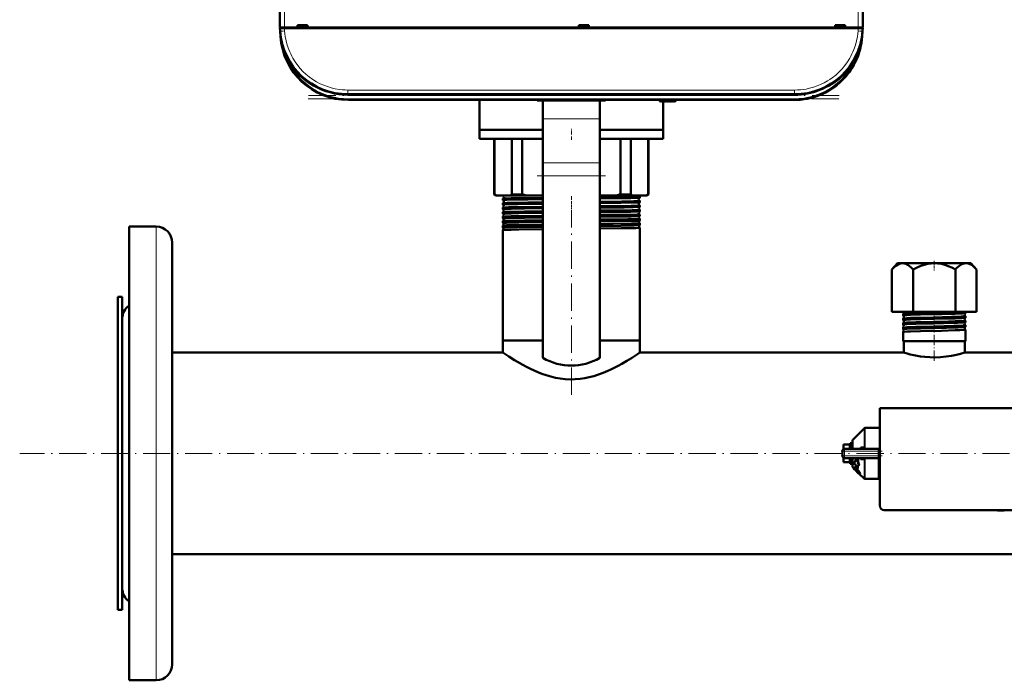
# Model space of a CAD drawing. Extents: x -1595 to 1972, y -1605 to 604.
# Tile 11 of 53: x -252 to 182, y -1605 to -1314. Entities that reach past the tile are written whole.
import ezdxf

# ---------------------------------------------------------------- set-up
doc = ezdxf.new("R2010")
doc.units = 0
doc.linetypes.add('DASHDOT', pattern=[18.5, 12, -3, 0.5, -3])

msp = doc.modelspace()

# ---------------------------------------------------------------- linework, layer by layer
at = {"color": 7, "lineweight": 50}
for p, q in [((-136.93, -1317.52), (-136.51, -1235.47)), ((120.07, -1317.52), (119.64, -1235.47)), ((-136.93, -1317.52), (-134.93, -1317.52)), ((-136.82, -1319.11), (-136.91, -1317.92)), ((-136.91, -1317.92), (-134.91, -1317.92)), ((-136.82, -1319.14), (-136.65, -1321.61)), ((-136.63, -1317.52), (-136.63, -1317.92)), ((-134.93, -1317.52), (-129.14, -1317.52)), ((118.04, -1317.92), (-134.91, -1317.92)), ((-129.14, -1317.52), (-129.14, -1316.52)), ((-129.14, -1316.52), (-124.73, -1316.52)), ((-129.14, -1317.52), (-129, -1317.52)), ((-129.08, -1317.52), (-124.78, -1317.52)), ((-129, -1317.52), (-128.93, -1316.52)), ((-124.93, -1316.52), (-124.87, -1317.52)), ((-124.87, -1317.52), (-124.73, -1317.52)), ((-124.73, -1316.52), (-124.73, -1317.52)), ((-124.73, -1317.52), (-5.14, -1317.52)), ((-5.14, -1317.52), (-5.14, -1316.52)), ((-5.14, -1316.52), (-0.73, -1316.52)), ((-5.14, -1317.52), (-5, -1317.52)), ((-5.08, -1317.52), (-0.78, -1317.52)), ((-5, -1317.52), (-4.93, -1316.52)), ((-0.93, -1316.52), (-0.87, -1317.52)), ((-0.87, -1317.52), (-0.73, -1317.52)), ((-0.73, -1316.52), (-0.73, -1317.52)), ((-0.73, -1317.52), (107.86, -1317.52)), ((107.86, -1317.52), (107.86, -1316.52)), ((107.86, -1316.52), (112.27, -1316.52)), ((107.86, -1317.52), (108, -1317.52)), ((107.92, -1317.52), (112.22, -1317.52)), ((108.07, -1316.52), (108, -1317.52)), ((112.07, -1316.52), (112.13, -1317.52)), ((112.13, -1317.52), (112.27, -1317.52)), ((112.27, -1316.52), (112.27, -1317.52)), ((112.27, -1317.52), (118.07, -1317.52)), ((120.04, -1317.92), (118.04, -1317.92)), ((119.77, -1317.92), (119.77, -1317.52)), ((119.95, -1319.11), (119.78, -1321.61)), ((120.04, -1317.92), (119.95, -1319.11)), ((119.62, -1321.93), (119.62, -1321.93)), ((119.62, -1321.94), (119.62, -1321.94)), ((119.67, -1321.61), (119.68, -1321.55)), ((119.73, -1321.61), (119.68, -1321.97)), ((119.73, -1321.6), (119.69, -1321.98)), ((-134.48, -1328.82), (-134.38, -1329.05)), ((111.9, -1339.86), (112.11, -1339.63)), ((111.9, -1339.86), (111.91, -1339.85)), ((111.93, -1339.83), (111.91, -1339.86)), ((111.91, -1339.85), (111.91, -1339.86)), ((111.91, -1339.86), (111.91, -1339.86)), ((111.94, -1339.82), (111.94, -1339.82)), ((112.21, -1339.52), (112.07, -1339.67)), ((112.22, -1339.51), (112.08, -1339.67)), ((112.08, -1339.66), (112.15, -1339.59)), ((112.58, -1339.09), (112.56, -1339.12)), ((112.87, -1338.75), (112.6, -1339.08)), ((112.91, -1338.71), (112.61, -1339.07)), ((90.03, -1347.02), (-106.9, -1347.02)), ((89.85, -1349.52), (-106.72, -1349.52)), ((-48.93, -1362.63), (-48.93, -1349.52)), ((-20.93, -1350.07), (-20.93, -1349.52)), ((4.07, -1350.07), (4.07, -1349.52)), ((30.57, -1349.52), (30.62, -1350.1)), ((30.79, -1350.17), (30.94, -1350.02)), ((30.94, -1350.02), (31.08, -1350.22)), ((31.23, -1350.23), (31.45, -1350.02)), ((31.45, -1350.02), (31.59, -1350.22)), ((31.74, -1350.23), (31.96, -1350.02)), ((31.96, -1350.02), (32.1, -1350.22)), ((32.25, -1350.23), (32.47, -1350.02)), ((32.47, -1350.02), (32.61, -1350.22)), ((32.98, -1350.02), (32.76, -1350.23)), ((33.12, -1350.22), (32.98, -1350.02)), ((33.49, -1350.02), (33.27, -1350.23)), ((33.63, -1350.22), (33.49, -1350.02)), ((34, -1350.02), (33.78, -1350.23)), ((34.14, -1350.22), (34, -1350.02)), ((34.51, -1350.02), (34.29, -1350.23)), ((34.65, -1350.22), (34.51, -1350.02)), ((35.02, -1350.02), (34.8, -1350.23)), ((35.16, -1350.22), (35.02, -1350.02)), ((35.53, -1350.02), (35.31, -1350.23)), ((35.67, -1350.22), (35.53, -1350.02)), ((36.04, -1350.02), (35.82, -1350.23)), ((36.18, -1350.22), (36.04, -1350.02)), ((36.55, -1350.02), (36.33, -1350.23)), ((36.69, -1350.22), (36.55, -1350.02)), ((37.06, -1350.02), (36.84, -1350.23)), ((37.19, -1350.21), (37.06, -1350.02)), ((37.52, -1350.02), (37.35, -1350.22)), ((37.57, -1349.52), (37.52, -1350.02)), ((-20.93, -1357.85), (-20.93, -1350.07)), ((4.07, -1357.85), (4.07, -1350.07)), ((32.07, -1362.63), (32.07, -1350.18)), ((-20.93, -1377.29), (-20.93, -1357.85)), ((4.07, -1377.29), (4.07, -1357.85)), ((-48.93, -1366.63), (-48.93, -1362.63)), ((-48.93, -1362.63), (-20.93, -1362.63)), ((-20.93, -1362.63), (-48.93, -1362.63)), ((4.07, -1362.63), (32.07, -1362.63)), ((32.07, -1362.63), (4.07, -1362.63)), ((32.07, -1362.63), (32.07, -1366.63)), ((-20.93, -1366.63), (-48.93, -1366.63)), ((-42.43, -1391.13), (-42.43, -1366.63)), ((-42.28, -1366.63), (-42.28, -1391.13)), ((-34.64, -1391.13), (-34.64, -1366.63)), ((-30.1, -1366.63), (-30.1, -1391.13)), ((32.07, -1366.63), (4.07, -1366.63)), ((13.23, -1391.13), (13.23, -1366.63)), ((17.77, -1366.63), (17.77, -1391.13)), ((25.41, -1391.13), (25.41, -1366.63)), ((25.57, -1366.63), (25.57, -1391.13)), ((-20.93, -1377.29), (-20.93, -1382.94)), ((4.07, -1377.29), (4.07, -1382.94)), ((-20.93, -1463.28), (-20.93, -1382.94)), ((4.07, -1463.28), (4.07, -1382.94)), ((-41.93, -1391.63), (-42.43, -1391.13)), ((-42.28, -1391.13), (-42.43, -1391.13)), ((-41.93, -1391.63), (-41.57, -1391.63)), ((-41.57, -1391.63), (-35.35, -1391.63)), ((-38.58, -1393.62), (-38.58, -1393.01)), ((-35.35, -1391.63), (-28.38, -1391.63)), ((-30.1, -1391.13), (-34.64, -1391.13)), ((-28.38, -1391.63), (-20.93, -1391.63)), ((4.07, -1391.63), (11.51, -1391.63)), ((11.51, -1391.63), (18.48, -1391.63)), ((17.77, -1391.13), (13.23, -1391.13)), ((18.48, -1391.63), (24.7, -1391.63)), ((21.72, -1392.62), (21.72, -1392.02)), ((24.7, -1391.63), (25.07, -1391.63)), ((25.57, -1391.13), (25.07, -1391.63)), ((25.57, -1391.13), (25.41, -1391.13)), ((-38.58, -1395.64), (-38.58, -1395)), ((-38.58, -1397.66), (-38.58, -1396.98)), ((21.72, -1394.63), (21.72, -1394.01)), ((21.72, -1396.65), (21.72, -1395.99)), ((-38.58, -1398.96), (-38.58, -1398.96)), ((-38.58, -1399.68), (-38.58, -1398.96)), ((-38.58, -1399.69), (-38.58, -1399.68)), ((-38.58, -1400.94), (-38.58, -1400.94)), ((-38.58, -1401.7), (-38.58, -1400.94)), ((-38.58, -1401.71), (-38.58, -1401.7)), ((21.71, -1398.67), (21.72, -1398.67)), ((21.72, -1399.95), (21.71, -1399.95)), ((21.71, -1400.7), (21.72, -1400.69)), ((21.72, -1401.93), (21.71, -1401.93)), ((21.72, -1398.67), (21.72, -1397.97)), ((21.72, -1400.69), (21.72, -1399.95)), ((21.72, -1402.72), (21.72, -1401.93)), ((-203.43, -1417.62), (-203.43, -1405.38)), ((-203.43, -1405.38), (-191.43, -1405.38)), ((-38.58, -1402.92), (-38.58, -1402.91)), ((-38.58, -1403.73), (-38.58, -1402.92)), ((-38.58, -1403.73), (-38.58, -1403.73)), ((-38.58, -1404.89), (-38.58, -1404.89)), ((-38.58, -1405.76), (-38.58, -1404.89)), ((-38.58, -1405.76), (-38.58, -1405.76)), ((21.71, -1402.72), (21.72, -1402.72)), ((21.72, -1403.91), (21.71, -1403.9)), ((21.71, -1404.75), (21.72, -1404.75)), ((21.72, -1405.88), (21.71, -1405.87)), ((21.72, -1404.75), (21.72, -1403.91)), ((21.72, -1455.63), (21.72, -1405.88)), ((-38.58, -1406.86), (-38.58, -1406.86)), ((-38.58, -1455.63), (-38.58, -1406.86)), ((-184.43, -1423.77), (-184.43, -1412.38)), ((-203.43, -1605.38), (-203.43, -1417.62)), ((-184.43, -1598.38), (-184.43, -1423.77)), ((135.44, -1421.43), (132.88, -1424.3)), ((165.72, -1421.43), (135.44, -1421.43)), ((167.69, -1421.43), (165.72, -1421.43)), ((167.69, -1421.43), (170.25, -1424.3)), ((132.88, -1442.93), (132.88, -1424.3)), ((142.22, -1442.93), (142.22, -1424.3)), ((160.91, -1442.93), (160.91, -1424.3)), ((170.25, -1442.93), (170.25, -1424.3)), ((-208.43, -1436.38), (-208.43, -1472.3)), ((-206.43, -1436.38), (-208.43, -1436.38)), ((-206.43, -1436.38), (-206.43, -1472.3)), ((132.88, -1442.93), (142.22, -1442.93)), ((137.81, -1444.52), (137.81, -1443.88)), ((142.22, -1442.93), (160.91, -1442.93)), ((160.91, -1442.93), (170.25, -1442.93)), ((165.32, -1443.51), (165.32, -1442.93)), ((165.32, -1445.53), (165.32, -1444.88)), ((-206.43, -1453.17), (-206.43, -1445.88)), ((137.81, -1446.54), (137.81, -1445.87)), ((137.81, -1448.56), (137.81, -1447.85)), ((137.81, -1450.58), (137.81, -1449.83)), ((165.32, -1447.55), (165.32, -1446.86)), ((165.32, -1449.57), (165.32, -1448.84)), ((-206.43, -1564.88), (-206.43, -1453.17)), ((137.81, -1455.93), (137.81, -1451.81)), ((165.32, -1455.93), (165.32, -1450.82)), ((-34.89, -1455.63), (-38.58, -1455.63)), ((-20.93, -1455.63), (-38.58, -1455.63)), ((-38.58, -1460.93), (-38.58, -1455.63)), ((-20.93, -1455.63), (-34.89, -1455.63)), ((21.72, -1455.63), (4.07, -1455.63)), ((21.72, -1455.63), (4.07, -1455.63)), ((21.72, -1460.93), (21.72, -1455.63)), ((139.49, -1455.93), (137.81, -1455.93)), ((138.12, -1460.93), (138.12, -1455.93)), ((165.32, -1455.93), (139.49, -1455.93)), ((165.02, -1460.93), (165.02, -1455.93)), ((-38.58, -1460.93), (-184.43, -1460.93)), ((138.12, -1460.93), (21.72, -1460.93)), ((281.42, -1460.93), (165.02, -1460.93)), ((-208.43, -1472.3), (-208.43, -1574.38)), ((-206.43, -1472.3), (-206.43, -1574.38)), ((127.57, -1485.38), (127.56, -1528.38)), ((211.57, -1485.38), (127.57, -1485.38)), ((115.77, -1499.17), (120.61, -1494.34)), ((121.1, -1494.13), (127.07, -1494.13)), ((127.07, -1494.31), (127.07, -1494.13)), ((127.57, -1494.31), (127.07, -1494.31)), ((111.57, -1501.49), (111.57, -1501.63)), ((114.07, -1501.49), (111.57, -1501.49)), ((111.57, -1503.07), (111.57, -1501.63)), ((114.57, -1500.88), (114.57, -1503.38)), ((115.39, -1500.88), (114.57, -1500.88)), ((115.39, -1500.88), (115.39, -1500.88)), ((115.57, -1500.88), (115.39, -1500.88)), ((115.57, -1501.03), (115.39, -1501.03)), ((115.57, -1501.45), (115.39, -1501.45)), ((115.57, -1501.85), (115.55, -1502.12)), ((115.57, -1501.93), (115.56, -1502.12)), ((115.57, -1503.38), (115.57, -1499.67)), ((111.07, -1506.38), (111.07, -1504.38)), ((111.21, -1503.86), (111.23, -1503.84)), ((111.57, -1503.07), (111.57, -1503.52)), ((112.07, -1503.38), (127.07, -1503.38)), ((115.57, -1502.12), (115.39, -1502.12)), ((115.57, -1503), (115.39, -1503)), ((115.51, -1503.38), (115.57, -1503.11)), ((115.57, -1502.53), (115.54, -1503)), ((115.55, -1502.77), (115.57, -1502.84)), ((115.56, -1501.97), (115.57, -1501.99)), ((115.57, -1503.31), (115.56, -1503.38)), ((119.2, -1502.81), (120.61, -1502.8)), ((119.4, -1503.38), (119.38, -1503.38)), ((127.07, -1503.38), (127.07, -1504.38)), ((127.07, -1503.38), (127.57, -1503.38)), ((127.07, -1504.38), (127.07, -1506.38)), ((111.21, -1506.91), (111.22, -1506.92)), ((111.57, -1507.32), (111.57, -1507.25)), ((111.57, -1507.69), (111.57, -1507.32)), ((111.57, -1509.13), (111.57, -1507.69)), ((111.57, -1509.13), (111.57, -1509.27)), ((114.07, -1509.27), (111.57, -1509.27)), ((112.07, -1507.38), (127.07, -1507.38)), ((114.57, -1507.38), (114.57, -1507.63)), ((114.57, -1507.63), (114.57, -1509.88)), ((115.49, -1509.88), (114.57, -1509.88)), ((115.57, -1508.27), (115.39, -1508.27)), ((115.57, -1509.04), (115.39, -1509.04)), ((115.57, -1509.58), (115.39, -1509.58)), ((115.57, -1509.85), (115.39, -1509.85)), ((115.53, -1507.63), (115.57, -1507.44)), ((115.57, -1507.99), (115.53, -1507.6)), ((115.57, -1507.86), (115.55, -1507.54)), ((115.57, -1508.66), (115.55, -1508.43)), ((115.57, -1508.56), (115.56, -1508.4)), ((115.57, -1511.1), (115.57, -1507.38)), ((116.97, -1510.21), (116.17, -1509.9)), ((117.88, -1507.62), (117.64, -1507.38)), ((117.7, -1510.49), (118.35, -1510.73)), ((118.53, -1510.54), (118.35, -1510.73)), ((120.61, -1507.97), (119.2, -1507.95)), ((119.41, -1507.38), (119.38, -1507.38)), ((120.61, -1507.97), (120.61, -1507.93)), ((127.07, -1506.38), (127.07, -1507.38)), ((127.07, -1516.63), (127.07, -1507.38)), ((116.16, -1511.98), (115.77, -1511.59)), ((116.3, -1511.55), (116.15, -1511.7)), ((116.57, -1512.41), (116.44, -1512.14)), ((116.46, -1512.43), (116.44, -1512.45)), ((116.46, -1512.43), (116.44, -1512.45)), ((117.69, -1512), (116.97, -1511.48)), ((117.35, -1513.28), (117.33, -1513.26)), ((117.47, -1513.11), (117.49, -1513.13)), ((117.85, -1511.83), (117.69, -1512)), ((118.25, -1514.08), (117.76, -1513.68)), ((117.9, -1513.53), (118.33, -1513.89)), ((120.61, -1516.43), (118.64, -1514.46)), ((118.83, -1514.3), (118.68, -1514.45)), ((127.07, -1513.9), (127.07, -1514.13)), ((127.54, -1513.9), (127.07, -1513.9)), ((121.1, -1516.63), (127.07, -1516.63)), ((127.56, -1516.45), (127.07, -1516.45)), ((129.56, -1530.38), (209.56, -1530.38)), ((179.49, -1530.38), (179.49, -1530.48)), ((181, -1530.48), (179.49, -1530.48)), ((181, -1530.38), (181, -1530.48)), ((181, -1530.48), (182.35, -1530.48)), ((182.35, -1530.38), (182.35, -1530.48)), ((487.57, -1549.83), (-184.43, -1549.83)), ((-206.43, -1574.38), (-208.43, -1574.38)), ((-203.43, -1605.38), (-191.43, -1605.38))]:
    msp.add_line(p, q, dxfattribs=at)
at = {"color": 7, "lineweight": 18}
for p, q in [((-134.51, -1235.47), (-134.93, -1317.52)), ((117.64, -1235.47), (118.07, -1317.52)), ((-134.94, -1317.92), (-134.94, -1317.52)), ((-134.91, -1317.92), (-134.83, -1319.11)), ((117.96, -1319.11), (118.04, -1317.92)), ((118.07, -1317.52), (118.07, -1317.92)), ((119.95, -1319.23), (119.95, -1319.11)), ((-136.65, -1321.61), (-136.6, -1321.61)), ((-136.55, -1321.97), (-136.6, -1321.61)), ((119.73, -1321.61), (119.78, -1321.61)), ((-133.39, -1332.13), (-133.08, -1331.95)), ((-133.08, -1331.95), (-132.96, -1331.88)), ((116.22, -1331.95), (116.09, -1331.88)), ((116.53, -1332.11), (116.22, -1331.95)), ((114.71, -1336.31), (114.71, -1336.59)), ((90.03, -1345.16), (-106.9, -1345.16)), ((-106.9, -1347.02), (-106.9, -1345.16)), ((90.03, -1345.16), (90.03, -1347.02)), ((-106.9, -1347.02), (-106.9, -1347.52)), ((90.03, -1347.52), (-106.9, -1347.52)), ((-106.72, -1349.02), (-106.72, -1349.52)), ((89.85, -1349.02), (-106.72, -1349.02)), ((32.64, -1350.25), (32.57, -1349.52)), ((89.85, -1349.02), (89.85, -1349.52)), ((90.03, -1347.52), (90.03, -1347.02)), ((-20.93, -1350.07), (4.07, -1350.07)), ((-20.93, -1357.85), (4.07, -1357.85)), ((-20.93, -1377.29), (4.07, -1377.29)), ((-20.93, -1382.94), (4.07, -1382.94)), ((-191.43, -1417.62), (-191.43, -1405.38)), ((-191.43, -1605.38), (-191.43, -1417.62)), ((120.61, -1502.8), (120.61, -1494.34)), ((121.1, -1494.13), (121.1, -1502.75)), ((114.07, -1501.63), (111.57, -1501.63)), ((114.07, -1501.49), (114.07, -1501.63)), ((114.07, -1503.07), (114.07, -1501.63)), ((115.77, -1499.17), (115.77, -1503.38)), ((112.07, -1504.38), (111.07, -1504.38)), ((111.57, -1503.07), (114.07, -1503.07)), ((112.07, -1504.38), (112.07, -1503.38)), ((112.07, -1504.38), (112.07, -1506.38)), ((127.07, -1504.38), (112.07, -1504.38)), ((114.07, -1503.07), (114.07, -1503.38)), ((112.07, -1506.38), (111.07, -1506.38)), ((114.07, -1507.69), (111.57, -1507.69)), ((111.57, -1509.13), (114.07, -1509.13)), ((112.07, -1506.38), (127.07, -1506.38)), ((112.07, -1507.38), (112.07, -1506.38)), ((114.07, -1507.38), (114.07, -1507.69)), ((114.07, -1509.13), (114.07, -1507.69)), ((114.07, -1509.13), (114.07, -1509.27)), ((115.77, -1511.59), (115.77, -1507.38)), ((120.61, -1516.43), (120.61, -1507.97)), ((121.1, -1508.01), (121.1, -1516.63)), ((116.53, -1511.53), (116.38, -1511.68)), ((116.53, -1512.05), (116.44, -1512.14)), ((116.72, -1512.26), (116.57, -1512.41)), ((117.03, -1512.65), (116.88, -1512.79)), ((117.29, -1512.02), (117.14, -1512.18)), ((117.47, -1513.11), (117.33, -1513.26)), ((117.9, -1513.53), (117.76, -1513.68)), ((118.07, -1512.84), (117.92, -1512.99)), ((118.36, -1513.97), (118.25, -1514.08)), ((118.62, -1513.63), (118.47, -1513.78)), ((118.85, -1514.17), (118.7, -1514.32))]:
    msp.add_line(p, q, dxfattribs=at)
at = {"color": 7, "linetype": 'DASHDOT', "lineweight": 18, "ltscale": 0.012015}
for p, q in [((-134.94, -1317.48), (-134.94, -1317.96)), ((118.07, -1317.48), (118.07, -1317.96))]:
    msp.add_line(p, q, dxfattribs=at)
at = {"color": 7, "linetype": 'DASHDOT', "lineweight": 18}
for p, q in [((109.72, -1347.52), (-126.59, -1347.52)), ((109.51, -1349.02), (-126.38, -1349.02)), ((-23.43, -1350.07), (6.57, -1350.07)), ((-23.43, -1382.94), (6.57, -1382.94)), ((-8.43, -1479.46), (-8.43, -1399.18)), ((554.77, -1505.38), (-251.63, -1505.38))]:
    msp.add_line(p, q, dxfattribs=at)
at = {"color": 7, "linetype": 'DASHDOT', "lineweight": 18, "ltscale": 0.028003}
msp.add_line((32.65, -1350.37), (32.55, -1349.25), dxfattribs=at)
at = {"color": 7, "linetype": 'DASHDOT', "lineweight": 18, "ltscale": 0.120001}
msp.add_line((-8.43, -1367.03), (-8.43, -1362.23), dxfattribs=at)
at = {"color": 7, "linetype": 'DASHDOT', "lineweight": 18, "ltscale": 0.043604}
msp.add_line((-8.43, -1393.61), (-8.43, -1391.86), dxfattribs=at)
at = {"color": 7, "linetype": 'DASHDOT', "lineweight": 18, "ltscale": 0.044443}
msp.add_line((-8.43, -1395.63), (-8.43, -1393.85), dxfattribs=at)
at = {"color": 7, "linetype": 'DASHDOT', "lineweight": 18, "ltscale": 0.045422}
msp.add_line((-8.43, -1397.65), (-8.43, -1395.83), dxfattribs=at)
at = {"color": 7, "linetype": 'DASHDOT', "lineweight": 18, "ltscale": 0.046545}
msp.add_line((-8.43, -1399.67), (-8.43, -1397.81), dxfattribs=at)
at = {"color": 7, "linetype": 'DASHDOT', "lineweight": 18, "ltscale": 0.047827}
msp.add_line((-8.43, -1401.7), (-8.43, -1399.79), dxfattribs=at)
at = {"color": 7, "linetype": 'DASHDOT', "lineweight": 18, "ltscale": 0.04928}
msp.add_line((-8.43, -1403.73), (-8.43, -1401.76), dxfattribs=at)
at = {"color": 7, "linetype": 'DASHDOT', "lineweight": 18, "ltscale": 0.050922}
msp.add_line((-8.43, -1405.77), (-8.43, -1403.73), dxfattribs=at)
at = {"color": 7, "linetype": 'DASHDOT', "lineweight": 18, "ltscale": 0.103619}
msp.add_line((151.57, -1420.5), (151.57, -1424.64), dxfattribs=at)
at = {"color": 7, "linetype": 'DASHDOT', "lineweight": 18, "ltscale": 0.042801}
msp.add_line((151.57, -1444.5), (151.57, -1442.79), dxfattribs=at)
at = {"color": 7, "linetype": 'DASHDOT', "lineweight": 18, "ltscale": 0.045453}
msp.add_line((151.57, -1446.53), (151.57, -1444.71), dxfattribs=at)
at = {"color": 7, "linetype": 'DASHDOT', "lineweight": 18, "ltscale": 0.046515}
msp.add_line((151.57, -1448.55), (151.57, -1446.69), dxfattribs=at)
at = {"color": 7, "linetype": 'DASHDOT', "lineweight": 18, "ltscale": 0.047739}
msp.add_line((151.57, -1450.58), (151.57, -1448.67), dxfattribs=at)
at = {"color": 7, "linetype": 'DASHDOT', "lineweight": 18, "ltscale": 0.373285}
msp.add_line((151.57, -1464.49), (151.57, -1449.56), dxfattribs=at)
at = {"color": 7, "linetype": 'DASHDOT', "lineweight": 18, "ltscale": 0.45}
msp.add_line((110.57, -1504.38), (128.57, -1504.38), dxfattribs=at)
at = {"color": 7, "linetype": 'DASHDOT', "lineweight": 18, "ltscale": 0.060016}
msp.add_line((112.07, -1504.18), (112.07, -1506.58), dxfattribs=at)
at = {"color": 7, "linetype": 'DASHDOT', "lineweight": 18, "ltscale": 0.450015}
msp.add_line((128.57, -1506.38), (110.56, -1506.38), dxfattribs=at)
at = {"color": 7, "lineweight": 18}
for points in [[(-134.83, -1319.11), (-134.72, -1320.34), (-134.54, -1321.61), (-134.18, -1323.44), (-133.68, -1325.31), (-133.01, -1327.27), (-132.6, -1328.26), (-132.16, -1329.24), (-131.67, -1330.2), (-131.15, -1331.16), (-130.14, -1332.76), (-129.02, -1334.32), (-127.92, -1335.64), (-126.74, -1336.91), (-125.49, -1338.09), (-124, -1339.32), (-122.45, -1340.44), (-120.81, -1341.46), (-119.13, -1342.34), (-117.55, -1343.05), (-115.96, -1343.65), (-114.37, -1344.14), (-112.49, -1344.59), (-110.65, -1344.91), (-109.38, -1345.05), (-108.14, -1345.13), (-106.9, -1345.16)], [(90.03, -1345.16), (91.26, -1345.13), (92.53, -1345.05), (93.77, -1344.91), (95.03, -1344.71), (96.64, -1344.37), (98.28, -1343.92), (99.92, -1343.35), (101.46, -1342.72), (102.98, -1341.98), (104.49, -1341.14), (105.57, -1340.45), (106.63, -1339.7), (108.13, -1338.52), (109.55, -1337.23), (110.9, -1335.81), (112.15, -1334.32), (113.28, -1332.76), (114.28, -1331.15), (114.8, -1330.2), (115.29, -1329.23), (115.73, -1328.25), (116.14, -1327.27), (116.82, -1325.31), (117.32, -1323.43), (117.67, -1321.59), (117.85, -1320.34), (117.96, -1319.11)], [(119.68, -1321.97), (119.41, -1323.74), (119.03, -1325.48), (118.55, -1327.2), (117.85, -1329.21), (117.23, -1330.68), (116.53, -1332.11)], [(118.24, -1503.38), (118.49, -1503.11), (118.8, -1502.91), (119, -1502.84), (119.2, -1502.81)], [(120.87, -1503.38), (121.01, -1503.15), (121.09, -1502.88), (121.1, -1502.75)], [(119.2, -1507.95), (118.94, -1507.91), (118.69, -1507.8), (118.45, -1507.62), (118.24, -1507.38)], [(120.61, -1507.93), (120.58, -1507.82), (120.48, -1507.68)]]:
    msp.add_lwpolyline(points, dxfattribs=at)
at = {"color": 7, "lineweight": 50}
for points in [[(-38.57, -1393), (-38.49, -1392.99), (-38.05, -1392.95), (-37.3, -1392.92), (-34.89, -1392.85)], [(-34.89, -1392.85), (-31.95, -1392.8), (-20.93, -1392.65)], [(-34.89, -1393.46), (-27.6, -1393.34), (-20.93, -1393.26)], [(4.07, -1392.38), (10.01, -1392.31), (18.07, -1392.18), (20.57, -1392.11), (21.59, -1392.05), (21.7, -1392.03), (21.71, -1392.02), (21.71, -1392.02), (21.72, -1392.02), (21.72, -1392.02)], [(4.07, -1392.98), (12.44, -1392.88), (17.87, -1392.78), (21, -1392.69), (21.64, -1392.64), (21.7, -1392.63)], [(-38.58, -1393.62), (-38.58, -1393.62), (-38.58, -1393.62), (-38.58, -1393.62), (-38.56, -1393.61), (-38.39, -1393.59), (-36.9, -1393.52), (-34.89, -1393.46)], [(-38.58, -1394.99), (-38.53, -1394.98), (-38.3, -1394.96), (-36.69, -1394.89), (-34.89, -1394.84)], [(-38.58, -1395.64), (-38.58, -1395.64), (-38.58, -1395.64), (-38.58, -1395.63), (-38.57, -1395.63), (-38.54, -1395.62), (-38.18, -1395.59), (-36.58, -1395.52), (-34.89, -1395.48)], [(-38.58, -1396.98), (-38.57, -1396.97), (-38.52, -1396.96), (-38.19, -1396.93), (-36.18, -1396.86), (-34.89, -1396.82)], [(-38.58, -1397.66), (-38.58, -1397.66), (-38.58, -1397.66), (-38.58, -1397.65), (-38.57, -1397.65), (-38.54, -1397.64), (-38.15, -1397.6), (-37.4, -1397.57), (-34.89, -1397.5)], [(-34.89, -1394.84), (-27.59, -1394.72), (-20.93, -1394.64)], [(-34.89, -1395.48), (-31.95, -1395.42), (-20.93, -1395.27)], [(-34.89, -1396.82), (-31.95, -1396.77), (-20.93, -1396.62)], [(-34.89, -1397.5), (-29.04, -1397.4), (-20.93, -1397.29)], [(4.07, -1394.37), (13.83, -1394.24), (19.07, -1394.14), (20.73, -1394.09), (21.6, -1394.03), (21.7, -1394.02), (21.71, -1394.01), (21.71, -1394.01), (21.72, -1394.01), (21.72, -1394.01)], [(4.07, -1395), (13.42, -1394.88), (19.93, -1394.74), (21.28, -1394.69), (21.64, -1394.66), (21.69, -1394.64), (21.71, -1394.64)], [(4.07, -1396.35), (10.04, -1396.28), (17.98, -1396.15), (21.12, -1396.05), (21.64, -1396.01), (21.71, -1396), (21.71, -1396), (21.71, -1395.99), (21.72, -1395.99)], [(4.07, -1397.02), (14.86, -1396.87), (18.78, -1396.79), (21.31, -1396.7), (21.65, -1396.67), (21.7, -1396.66), (21.71, -1396.66)], [(-38.58, -1398.96), (-38.56, -1398.95), (-38.5, -1398.94), (-38.09, -1398.91), (-37.33, -1398.87), (-34.89, -1398.81)], [(-38.58, -1399.68), (-38.58, -1399.68), (-38.58, -1399.68), (-38.58, -1399.67), (-38.57, -1399.67), (-38.54, -1399.66), (-38.15, -1399.63), (-37.4, -1399.59), (-34.89, -1399.52)], [(-38.58, -1400.94), (-38.57, -1400.93), (-38.51, -1400.92), (-38.1, -1400.89), (-37.34, -1400.85), (-34.89, -1400.79)], [(-38.58, -1401.7), (-38.58, -1401.7), (-38.58, -1401.7), (-38.58, -1401.7), (-38.57, -1401.69), (-38.54, -1401.69), (-38.15, -1401.65), (-37.4, -1401.61), (-34.89, -1401.54)], [(-34.89, -1398.81), (-29.04, -1398.71), (-20.93, -1398.6)], [(-34.89, -1399.52), (-31.51, -1399.45), (-20.93, -1399.31)], [(-34.89, -1400.79), (-31.95, -1400.73), (-20.93, -1400.58)], [(-34.89, -1401.54), (-29.12, -1401.44), (-20.93, -1401.34)], [(4.07, -1398.33), (14.52, -1398.2), (18.42, -1398.12), (21.03, -1398.04), (21.64, -1398), (21.71, -1397.98), (21.71, -1397.98), (21.71, -1397.98), (21.72, -1397.97)], [(4.07, -1399.04), (9.92, -1398.96), (17.86, -1398.83), (20.41, -1398.76), (21.2, -1398.73), (21.63, -1398.69), (21.7, -1398.68), (21.71, -1398.67)], [(4.07, -1400.31), (9.99, -1400.24), (17.4, -1400.12), (20.56, -1400.04), (21.58, -1399.98), (21.7, -1399.96), (21.71, -1399.96), (21.71, -1399.96), (21.72, -1399.95), (21.72, -1399.95)], [(4.07, -1401.06), (12.5, -1400.95), (17.93, -1400.85), (21.02, -1400.76), (21.65, -1400.71), (21.7, -1400.7), (21.71, -1400.7)], [(4.07, -1402.29), (16.41, -1402.12), (18.83, -1402.07), (20.8, -1402.01), (21.38, -1401.98), (21.68, -1401.95), (21.7, -1401.94), (21.71, -1401.94), (21.71, -1401.93), (21.71, -1401.93), (21.72, -1401.93)], [(-38.58, -1402.91), (-38.57, -1402.91), (-38.51, -1402.9), (-38.1, -1402.86), (-37.35, -1402.83), (-34.89, -1402.76)], [(-38.58, -1403.73), (-38.58, -1403.73), (-38.58, -1403.73), (-38.58, -1403.72), (-38.57, -1403.72), (-38.41, -1403.7), (-37.07, -1403.63), (-34.89, -1403.57)], [(-38.58, -1404.89), (-38.58, -1404.88), (-38.55, -1404.88), (-38.38, -1404.86), (-37.06, -1404.79), (-34.89, -1404.74)], [(-38.58, -1405.76), (-38.58, -1405.76), (-38.58, -1405.76), (-38.58, -1405.75), (-38.51, -1405.74), (-37.89, -1405.69), (-34.89, -1405.6)], [(-34.89, -1402.76), (-29.11, -1402.66), (-20.93, -1402.56)], [(-34.89, -1403.57), (-31.51, -1403.51), (-20.93, -1403.36)], [(-34.89, -1404.74), (-31.51, -1404.67), (-20.93, -1404.53)], [(-34.89, -1405.6), (-31.96, -1405.54), (-20.93, -1405.39)], [(4.07, -1403.09), (9.95, -1403.01), (18.3, -1402.87), (20.78, -1402.8), (21.58, -1402.75), (21.69, -1402.73), (21.71, -1402.72), (21.71, -1402.72)], [(4.07, -1404.27), (10.03, -1404.19), (18.07, -1404.06), (20.57, -1403.99), (21.59, -1403.94), (21.7, -1403.92), (21.71, -1403.91), (21.71, -1403.91), (21.72, -1403.91), (21.72, -1403.91)], [(4.07, -1405.11), (13.41, -1404.99), (19.25, -1404.88), (21.4, -1404.79), (21.67, -1404.76), (21.7, -1404.75), (21.71, -1404.75)], [(4.07, -1406.24), (13.54, -1406.11), (19.98, -1405.98), (21.32, -1405.93), (21.67, -1405.89), (21.7, -1405.89), (21.71, -1405.88), (21.71, -1405.88), (21.71, -1405.88), (21.72, -1405.88)], [(-38.58, -1406.86), (-38.58, -1406.86), (-38.57, -1406.85), (-38.49, -1406.84), (-37.88, -1406.79), (-34.89, -1406.71)], [(-34.89, -1406.71), (-31.51, -1406.64), (-20.93, -1406.5)], [(132.88, -1424.3), (133.76, -1423.38), (134.59, -1422.67), (135.36, -1422.14), (136.1, -1421.78), (136.86, -1421.56), (137.61, -1421.49), (138.36, -1421.58), (139.12, -1421.83), (139.91, -1422.24), (140.63, -1422.76), (141.4, -1423.44), (142.22, -1424.3)], [(142.22, -1424.3), (143.99, -1423.38), (145.63, -1422.67), (147.18, -1422.14), (148.67, -1421.78), (150.19, -1421.56), (151.68, -1421.49), (153.18, -1421.58), (154.7, -1421.83), (156.27, -1422.24), (157.73, -1422.76), (159.26, -1423.44), (160.91, -1424.3)], [(165.77, -1421.49), (165.23, -1421.51), (164.69, -1421.6), (164.14, -1421.77), (163.72, -1421.96), (163.29, -1422.2), (162.4, -1422.84), (161.44, -1423.72), (160.91, -1424.3)], [(165.77, -1421.49), (166.49, -1421.6), (167.22, -1421.86), (167.98, -1422.27), (168.77, -1422.85), (169.61, -1423.62), (170.25, -1424.3)], [(137.81, -1444.52), (137.81, -1444.52), (137.81, -1444.51), (137.81, -1444.51), (137.83, -1444.5), (138, -1444.46), (138.35, -1444.43), (139.49, -1444.36)], [(137.83, -1443.87), (137.88, -1443.85), (138.1, -1443.82), (139.49, -1443.73)], [(139.49, -1443.73), (141.14, -1443.66), (145.46, -1443.53), (156.94, -1443.26), (160.55, -1443.16), (163.58, -1443.05), (164.88, -1442.97), (165.21, -1442.93)], [(139.49, -1444.36), (141.14, -1444.29), (145.46, -1444.16), (154.85, -1443.94), (160.76, -1443.78), (164.09, -1443.65), (165.02, -1443.58), (165.25, -1443.54), (165.31, -1443.53)], [(139.49, -1445.71), (141.15, -1445.64), (145.48, -1445.52), (151.25, -1445.38), (159.23, -1445.19), (163.39, -1445.05), (164.71, -1444.97), (165.26, -1444.91), (165.3, -1444.89), (165.32, -1444.89), (165.32, -1444.88), (165.32, -1444.88), (165.32, -1444.88)], [(137.81, -1446.54), (137.81, -1446.53), (137.81, -1446.53), (137.81, -1446.53), (137.83, -1446.52), (138.04, -1446.48), (139.06, -1446.4), (139.49, -1446.38)], [(137.81, -1448.56), (137.81, -1448.56), (137.81, -1448.55), (137.81, -1448.55), (137.83, -1448.54), (138, -1448.5), (138.35, -1448.47), (139.49, -1448.4)], [(137.82, -1445.85), (137.87, -1445.84), (138.08, -1445.8), (139.49, -1445.71)], [(137.82, -1447.84), (137.88, -1447.82), (138.16, -1447.78), (139.49, -1447.69)], [(137.82, -1449.82), (137.86, -1449.8), (138.06, -1449.77), (139.49, -1449.67)], [(139.49, -1446.38), (141.14, -1446.31), (145.46, -1446.18), (157.14, -1445.9), (160.78, -1445.8), (163.7, -1445.69), (165.04, -1445.59), (165.26, -1445.56), (165.31, -1445.54)], [(139.49, -1447.69), (143.44, -1447.55), (151.2, -1447.36), (154.82, -1447.28), (160.8, -1447.12), (163.67, -1447.02), (165.04, -1446.92), (165.28, -1446.88), (165.32, -1446.87), (165.32, -1446.86), (165.32, -1446.86)], [(139.49, -1448.4), (143.5, -1448.25), (151.32, -1448.06), (160.09, -1447.84), (161.76, -1447.78), (164.32, -1447.67), (165.05, -1447.61), (165.27, -1447.58), (165.31, -1447.56)], [(139.49, -1449.67), (143.49, -1449.53), (151.39, -1449.34), (160.15, -1449.12), (161.82, -1449.07), (164.35, -1448.96), (165.06, -1448.9), (165.3, -1448.86), (165.32, -1448.85), (165.32, -1448.85), (165.32, -1448.84), (165.32, -1448.84)], [(139.49, -1450.42), (141.15, -1450.35), (145.48, -1450.22), (156.93, -1449.95), (161.92, -1449.8), (164.22, -1449.7), (165.15, -1449.62), (165.28, -1449.59), (165.32, -1449.58)], [(137.81, -1450.58), (137.81, -1450.58), (137.81, -1450.57), (137.81, -1450.57), (137.83, -1450.56), (138, -1450.53), (138.35, -1450.49), (139.49, -1450.42)], [(137.81, -1451.8), (137.82, -1451.79), (137.86, -1451.78), (138.4, -1451.71), (139.49, -1451.65)], [(139.49, -1451.65), (141.15, -1451.58), (145.48, -1451.46), (154.7, -1451.24), (160.75, -1451.08), (162.82, -1451.01), (164.67, -1450.92), (165.25, -1450.85), (165.3, -1450.84), (165.32, -1450.83), (165.32, -1450.82), (165.32, -1450.82), (165.32, -1450.82)], [(21.72, -1460.93), (20.73, -1461.59), (18.07, -1463.32), (16.09, -1464.54), (13.83, -1465.85), (12.18, -1466.76), (10.43, -1467.66), (9.05, -1468.33), (7.62, -1468.99), (5.63, -1469.82), (3.57, -1470.58), (1.43, -1471.26), (-0.53, -1471.78), (-2.54, -1472.19), (-4.59, -1472.49), (-6.78, -1472.68), (-9, -1472.71), (-11.2, -1472.6), (-13.35, -1472.35), (-15.46, -1471.97), (-17.53, -1471.48), (-19.54, -1470.88), (-21.41, -1470.24), (-23.22, -1469.53), (-24.85, -1468.83), (-26.41, -1468.1), (-28.14, -1467.24), (-29.78, -1466.36), (-32.11, -1465.04), (-33.53, -1464.19), (-35.95, -1462.67), (-38.58, -1460.93)], [(165.02, -1460.93), (163.19, -1461.45), (162.02, -1461.74), (160.65, -1462.05), (159.12, -1462.35), (156.8, -1462.69), (154.33, -1462.93), (151.78, -1463.01), (149.61, -1462.97), (147.48, -1462.82), (145.44, -1462.57), (143.99, -1462.34), (142.63, -1462.08), (141.02, -1461.72), (140.09, -1461.49), (138.12, -1460.93)], [(119.2, -1502.81), (119.16, -1502.99), (119.08, -1503.15), (118.98, -1503.27), (118.84, -1503.36), (118.72, -1503.38)], [(120.61, -1502.8), (120.61, -1502.85), (120.58, -1502.96), (120.5, -1503.07), (120.39, -1503.15), (120.12, -1503.28), (119.89, -1503.34), (119.4, -1503.38)], [(117.62, -1507.38), (117.74, -1508.53), (117.99, -1509.64), (118.35, -1510.73)], [(117.88, -1507.62), (118, -1508.62), (118.22, -1509.59), (118.53, -1510.54)], [(119.2, -1507.95), (119.16, -1507.78), (119.08, -1507.61), (118.98, -1507.49), (118.84, -1507.41), (118.72, -1507.38)], [(115.8, -1511.62), (115.88, -1511.8), (116.07, -1512.04), (116.44, -1512.45)], [(116.12, -1511.85), (116.13, -1511.74), (116.15, -1511.7)], [(116.63, -1512.62), (116.33, -1512.26), (116.15, -1511.96), (116.12, -1511.85)], [(116.15, -1511.7), (116.19, -1511.68), (116.32, -1511.67), (116.38, -1511.68)], [(116.3, -1511.55), (116.35, -1511.52), (116.4, -1511.51), (116.53, -1511.53)], [(116.38, -1511.68), (116.72, -1511.85), (117.14, -1512.18)], [(116.46, -1512.07), (116.49, -1512.05), (116.52, -1512.05), (116.6, -1512.07)], [(116.53, -1511.53), (116.8, -1511.64), (117.11, -1511.87), (117.29, -1512.02)], [(116.6, -1512.07), (116.74, -1512.14), (116.97, -1512.3), (117.12, -1512.43)], [(117.87, -1513.88), (117.22, -1513.25), (116.63, -1512.62)], [(118.37, -1514.1), (118.36, -1514.11), (118.35, -1514.11), (118.32, -1514.11), (118.25, -1514.08)], [(118.64, -1514.46), (118.56, -1514.44), (118.35, -1514.31)], [(118.47, -1513.78), (118.61, -1514.06), (118.7, -1514.32)], [(118.62, -1513.63), (118.8, -1514), (118.85, -1514.17)], [(118.7, -1514.32), (118.7, -1514.39), (118.7, -1514.42), (118.68, -1514.45)], [(118.85, -1514.17), (118.85, -1514.25), (118.84, -1514.29), (118.83, -1514.3)]]:
    msp.add_lwpolyline(points, dxfattribs=at)
for centre, radius, start, end in [((-106.9, -1317.02), 30, 184, 270), ((90.03, -1317.02), 30, 270, 356), ((-106.72, -1319.52), 30, 184, 270), ((-136.59, -1321.84), 0.135, 285.2868, 317.5747), ((-106.82, -1318.28), 29.96, 187.0814, 207.5257), ((89.85, -1319.52), 30, 270, 356), ((119.76, -1321.52), 0.0872, 210.963, 254.4077), ((-107.08, -1317.09), 29.8, 198.5314, 203.1815), ((89.85, -1319.52), 30, 270, 346.5066), ((90.03, -1317.02), 30, 336.0228, 341.4432), ((-106.87, -1317.01), 30.03, 205.6025, 209.691), ((89.85, -1319.52), 30, 326.3789, 338.6162), ((90.15, -1317.08), 29.86, 330.2994, 333.6542), ((113.46, -1336.22), 1.3, 290.0791, 343.3985), ((113.46, -1336.22), 1.3, 290.0783, 343.3985), ((106.08, -1334.02), 9, 343.3984, 346.4437), ((106.08, -1334.02), 9, 343.3984, 346.444), ((89.85, -1319.52), 30, 317.7896, 319.4459), ((90.13, -1319.76), 29.63, 318.847, 319.971), ((90.24, -1319.85), 29.49, 318.9322, 320.0996), ((89.85, -1319.52), 30, 320.0609, 323.3274), ((30.72, -1350.1), 0.1, 185, 315), ((31.16, -1350.16), 0.1, 215, 315), ((31.67, -1350.16), 0.1, 215, 315), ((32.18, -1350.16), 0.1, 215, 315), ((32.69, -1350.16), 0.1, 215, 315), ((33.2, -1350.16), 0.1, 215, 315), ((33.71, -1350.16), 0.1, 215, 315), ((34.22, -1350.16), 0.1, 215, 315), ((34.73, -1350.16), 0.1, 215, 315), ((35.24, -1350.16), 0.1, 215, 315), ((35.75, -1350.16), 0.1, 215, 315), ((36.26, -1350.16), 0.1, 215, 315), ((36.77, -1350.16), 0.1, 215, 315), ((37.27, -1350.16), 0.1, 215, 319.585), ((-36.36, -1383.44), 9.71, 232.3802, 237.5228), ((-38.57, -1393.02), 0.0155, 97.1778, 153.4332), ((-38.84, -1392.31), 0.742, 291.2437, 1.5522), ((-38.84, -1392.31), 0.742, 1.2974, 66.1659), ((-40.56, -1383.44), 9.71, 302.4772, 307.6198), ((-19.46, -1357.72), 35.06, 252.3376, 255.2677), ((2.59, -1357.72), 35.06, 284.7323, 287.6624), ((23.69, -1383.44), 9.71, 232.3802, 237.5228), ((21.99, -1393.31), 0.742, 112.5836, 179.0644), ((21.99, -1393.31), 0.742, 178.8017, 247.41), ((21.95, -1391.32), 0.735, 205.1964, 250.2393), ((21.7, -1392.03), 0.0178, 29.219, 84.4932), ((21.7, -1392.61), 0.0138, 278.9714, 336.1956), ((19.49, -1383.44), 9.71, 302.4772, 307.6198), ((-38.57, -1393.62), 0.0125, 201.8729, 259.3523), ((-38.88, -1394.31), 0.742, 1.2902, 66.0295), ((-38.88, -1394.31), 0.743, 293.9652, 1.5216), ((-38.57, -1395), 0.0122, 100.6004, 157.9581), ((-38.58, -1395.64), 0.0101, 197.6223, 255.1439), ((-38.91, -1396.31), 0.743, 1.3199, 63.2108), ((-38.91, -1396.31), 0.743, 296.7772, 1.4981), ((-38.58, -1396.99), 0.00972, 104.8815, 162.3626), ((-38.58, -1397.66), 0.00855, 194.3407, 251.2974), ((-38.95, -1398.31), 0.744, 1.3396, 60.259), ((22.03, -1395.31), 0.743, 115.3742, 179.0226), ((22.03, -1395.31), 0.743, 178.8258, 244.6475), ((22.06, -1397.31), 0.743, 118.2569, 179.0083), ((22.06, -1397.31), 0.744, 178.8519, 241.7507), ((21.7, -1394.01), 0.0136, 24.1003, 81.0117), ((21.7, -1394.63), 0.0111, 282.7395, 340.4952), ((21.71, -1395.99), 0.0108, 19.6822, 77.1411), ((21.71, -1396.65), 0.00917, 286.9903, 344.2485), ((-38.95, -1398.31), 0.744, 299.7201, 1.4834), ((-38.98, -1400.31), 0.744, 1.3546, 57.195), ((-38.98, -1400.31), 0.744, 302.7953, 1.4609), ((-39.02, -1402.31), 0.745, 1.375, 54.0015), ((22.1, -1399.31), 0.744, 121.2623, 178.9792), ((22.1, -1399.31), 0.744, 178.8593, 238.7503), ((22.13, -1401.31), 0.744, 124.3808, 178.9745), ((22.13, -1401.31), 0.745, 178.882, 235.6295), ((21.71, -1397.98), 0.00889, 15.9593, 73.0973), ((-191.43, -1412.38), 7, 0, 90), ((-39.02, -1402.31), 0.745, 305.9845, 1.458), ((-39.05, -1404.31), 0.745, 1.3709, 50.673), ((-39.05, -1404.31), 0.745, 309.3203, 1.4333), ((-39.09, -1406.31), 0.745, 1.3879, 47.1573), ((-39.09, -1406.31), 0.745, 312.8275, 1.4341), ((22.17, -1403.31), 0.745, 127.6399, 178.9652), ((22.17, -1403.31), 0.745, 178.8897, 232.371), ((22.2, -1405.31), 0.745, 131.06, 178.9502), ((22.2, -1405.31), 0.745, 178.896, 228.9497), ((-199.43, -1445.88), 7, 124.8499, 180), ((137.83, -1443.89), 0.0275, 100.1025, 157.4393), ((137.83, -1444.51), 0.0228, 198.2364, 255.9713), ((137.49, -1445.19), 0.735, 0.8409, 63.4363), ((137.49, -1445.2), 0.735, 296.5402, 1.2418), ((137.53, -1443.2), 0.734, 293.882, 1.2991), ((137.52, -1443.19), 0.742, 1.0337, 20.6854), ((165.62, -1444.2), 0.735, 177.9935, 244.8014), ((165.62, -1444.19), 0.734, 115.2193, 178.4369), ((165.3, -1443.5), 0.0253, 282.0505, 339.617), ((165.3, -1444.88), 0.0246, 20.4216, 77.9906), ((137.83, -1445.88), 0.0223, 103.9259, 161.4897), ((137.82, -1446.53), 0.0192, 194.8125, 251.7203), ((137.82, -1447.85), 0.0186, 108.1404, 164.9916), ((137.82, -1448.55), 0.0165, 191.9035, 247.4548), ((137.82, -1449.83), 0.0158, 112.5136, 168.073), ((137.46, -1447.19), 0.736, 0.8882, 60.6145), ((137.46, -1447.2), 0.736, 299.3516, 1.2089), ((137.42, -1449.19), 0.737, 0.9273, 57.6413), ((137.42, -1449.2), 0.738, 302.3238, 1.1689), ((165.66, -1446.19), 0.735, 117.9529, 178.3925), ((165.66, -1446.2), 0.736, 178.0437, 242.0634), ((165.69, -1448.19), 0.737, 178.0896, 239.1594), ((165.69, -1448.19), 0.737, 120.8491, 178.3603), ((165.73, -1450.19), 0.738, 123.884, 178.3248), ((165.3, -1445.52), 0.0209, 286.0976, 343.4988), ((165.31, -1446.87), 0.0202, 16.6342, 73.9397), ((165.31, -1447.54), 0.0177, 290.3516, 346.673), ((165.31, -1448.84), 0.0171, 13.4077, 69.6971), ((165.31, -1449.57), 0.0154, 294.8823, 349.4667), ((137.82, -1450.58), 0.0145, 189.3133, 242.8736), ((137.39, -1451.19), 0.738, 0.9482, 54.5414), ((137.38, -1451.19), 0.738, 305.4326, 1.1357), ((137.82, -1451.81), 0.0138, 117.0359, 170.5143), ((165.73, -1450.19), 0.738, 178.1124, 236.129), ((165.31, -1450.82), 0.0148, 10.6799, 65.3769), ((-8.43, -1441.63), 25, 240, 300), ((121.1, -1494.83), 0.7, 90, 135.0001), ((114.07, -1500.99), 0.5, 270, 0), ((117.4, -1502.13), 2.12, 149.937, 161.4377), ((123.12, -1504.04), 7.97, 161.514, 166.0431), ((116.27, -1499.67), 0.7, 134.9999, 180), ((112.07, -1504.38), 1, 90, 180), ((112.07, -1504.38), 1.01, 166.244, 179.8165), ((136.18, -1507.26), 21.23, 166.2469, 168.4153), ((112.07, -1506.38), 1, 180, 270), ((114.07, -1509.77), 0.5, 360, 90), ((88.97, -1502.25), 27.1, 347.1687, 348.5557), ((104.52, -1505.82), 11.33, 343.5128, 347.0112), ((112.22, -1508.11), 3.49, 335.1832, 343.3292), ((115.49, -1509.73), 0.155, 270.6792, 298.2527), ((143.15, -1510.79), 26.18, 178.7392, 181.523), ((145.76, -1511.5), 28.08, 177.9317, 181.0127), ((145.67, -1511.66), 27.82, 177.7164, 180.3616), ((119.38, -1510.41), 3.03, 82.3564, 89.3919), ((119.53, -1509.29), 1.9, 70.7218, 82.4764), ((119.85, -1508.44), 0.984, 50.4733, 72.0027), ((116.27, -1511.1), 0.7, 180, 225), ((116.52, -1512.12), 0.0844, 142.2281, 195.7671), ((119.96, -1509.97), 4.18, 215.657, 222.4501), ((117.51, -1511.69), 0.981, 203.2204, 215.8096), ((120.08, -1509.86), 4.13, 215.4797, 222.3545), ((125.16, -1505.36), 11.13, 221.9286, 225.2511), ((125.25, -1505.28), 11.04, 221.8785, 225.2264), ((112.75, -1517.27), 6.52, 42.4528, 47.9041), ((112.2, -1517.67), 7.39, 39.3275, 48.0594), ((112.48, -1517.39), 7.21, 39.1321, 48.0819), ((128.55, -1502.08), 15.84, 224.9939, 227.0554), ((128.5, -1502.13), 15.56, 224.9836, 227.0806), ((112.14, -1517.94), 7.42, 39.484, 43.089), ((113.55, -1516.79), 5.6, 35.2108, 39.5692), ((122.75, -1508.82), 7.03, 226.012, 231.2417), ((113.71, -1516.53), 5.5, 29.9208, 40.0187), ((113.91, -1516.31), 5.42, 29.6206, 39.8675), ((115.94, -1515.13), 2.7, 28.5022, 35.6368), ((117.66, -1514.21), 0.739, 13.9092, 29.7326), ((118.3, -1514.06), 0.0808, 328.1442, 19.7741), ((118.64, -1514.4), 0.0613, 264.0848, 312.0786), ((126.57, -1514.13), 1, 1.0945, 60.0009), ((121.1, -1515.93), 0.7, 224.9999, 270), ((129.56, -1528.38), 2, 179.9994, 269.9994), ((-199.43, -1564.88), 7, 180, 235.1501), ((-191.43, -1598.38), 7, 270, 360)]:
    msp.add_arc(centre, radius, start, end, dxfattribs=at)
at = {"color": 7, "lineweight": 18}
for centre, radius, start, end in [((-76.09, -1314.87), 60.88, 184.0416, 186.3583), ((59.22, -1314.86), 60.89, 353.6418, 356.0008), ((-106.9, -1317.02), 30.5, 209.6942, 269.9999), ((-106.72, -1319.52), 29.5, 205.3037, 270), ((89.85, -1319.52), 29.5, 270, 334.723), ((90.03, -1317.03), 30.49, 312.9537, 330.3448), ((90.03, -1317.03), 30.49, 269.9925, 312.9526), ((120.04, -1508.05), 1.07, 20.5241, 38.5885), ((120.13, -1508.01), 0.975, 359.9298, 20.3824), ((128.39, -1517.72), 5.04, 99.4185, 105.2335)]:
    msp.add_arc(centre, radius, start, end, dxfattribs=at)
for centre, major_axis, ratio, start_param, end_param in [((-134.83, -1318.97), (2, 0.14), 0.069587, 3.141593, 4.707523), ((117.96, -1318.97), (2, -0.14), 0.069587, 4.717255, 6.283185), ((-137.04, -1321.64), (0.495, 0.076), 0.164442, 5.813966, 6.277967), ((114.07, -1501.2), (0.5, 0), 0.866025, 4.712389, 6.283185), ((114.07, -1502.64), (0.5, 0), 0.866025, 4.712389, 6.283185), ((114.07, -1508.12), (0.5, 0), 0.866025, 0, 1.570796), ((114.07, -1509.57), (0.5, 0), 0.866025, 0, 1.570796), ((126.57, -1514.07), (1, 0), 0.993448, 0.019286, 1.047213)]:
    msp.add_ellipse(centre, major_axis=major_axis, ratio=ratio, start_param=start_param, end_param=end_param, dxfattribs=at)
at = {"color": 7, "lineweight": 50}
for centre, major_axis, ratio, start_param, end_param in [((118.07, -1317.53), (2, 0.01), 0.005236, 0, 1.570769), ((120.15, -1322.01), (0.524, -0.085), 0.13753, 3.147561, 3.660275), ((120.11, -1322.02), (0.494, -0.081), 0.135092, 3.138656, 3.687944), ((120.17, -1321.64), (0.494, -0.076), 0.164348, 3.1416, 3.606569), ((115.48, -1504.19), (-0.12, -3.31), 0.202133, 3.189895, 3.45), ((121.1, -1502.91), (0.7, 0), 0.234012, 1.570796, 2.356196), ((115.48, -1506.55), (-0.19, -3.33), 0.196372, 0.14867, 0.408775), ((264.14, -1377.14), (148.2, 134.83), 0.055003, 2.933543, 3.01653), ((121.1, -1507.85), (-0.7, 0), 0.234017, 0.785397, 1.570796)]:
    msp.add_ellipse(centre, major_axis=major_axis, ratio=ratio, start_param=start_param, end_param=end_param, dxfattribs=at)

doc.saveas('drawing.dxf')
